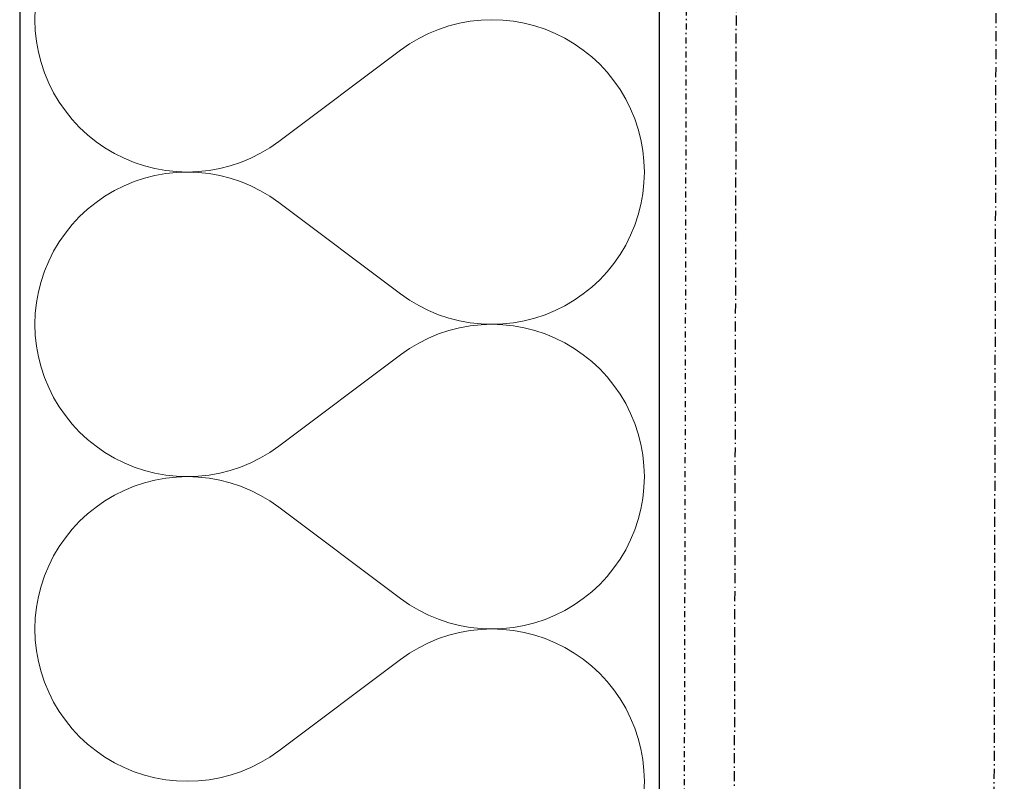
# Model space of a CAD drawing. Header units: millimetres. Extents: x -24674 to 2959, y -2716 to 20653.
# Tile 106 of 161: x -322 to -76, y 3200 to 3390. Entities that reach past the tile are written whole.
import ezdxf

# ---------------------------------------------------------------- set-up
doc = ezdxf.new("R2010")
doc.units = ezdxf.units.MM
doc.header["$MEASUREMENT"] = 0
for name, pattern in [('Wipeout_Contour', [1000, 0, -1000]), ('Čerchovaná M', [4.5, 2.5, -0.85, 0.3, -0.85]), ('Čerchovaná S', [3.5, 1.5, -0.85, 0.3, -0.85])]:
    doc.linetypes.add(name, pattern=pattern)
for name, color, linetype in [('9._POHLED ZÁPADNÍ_1_Nové_Konstrukce - krov', 7, 'Continuous'), ('9._POHLED ZÁPADNÍ_1_Nové_Konstrukce - nosné', 7, 'Continuous'), ('9._POHLED ZÁPADNÍ_1_Nové_Výplně - Povrchové', 7, 'Continuous'), ('9._POHLED ZÁPADNÍ_1_Nové_Výplně – Řezové', 7, 'Continuous'), ('9._POHLED ZÁPADNÍ_1_VÝTAH VAR 1', 7, 'Continuous')]:
    doc.layers.add(name, color=color, linetype=linetype)

# ---------------------------------------------------------------- blocks, each defined once
blk = doc.blocks.new('*X13', base_point=(-27719.5, -6043.99))
at = {"layer": '9._POHLED ZÁPADNÍ_1_Nové_Výplně – Řezové', "color": 21, "linetype": 'Continuous', "lineweight": 20, "true_color": 0xffaaaa}
for p, q in [((-317.79, 3393.19), (-317.88, 3390.48)), ((-317.88, 3390.48), (-317.79, 3387.76)), ((-209.05, 3390.08), (-211.72, 3389.6)), ((-206.34, 3390.38), (-209.05, 3390.08)), ((-203.62, 3390.48), (-206.34, 3390.38)), ((-200.9, 3390.38), (-203.62, 3390.48)), ((-198.2, 3390.09), (-200.9, 3390.38)), ((-195.52, 3389.61), (-198.2, 3390.09)), ((-317.79, 3387.76), (-317.5, 3385.05)), ((-216.94, 3388.06), (-219.45, 3387.02)), ((-214.36, 3388.92), (-216.94, 3388.06)), ((-211.72, 3389.6), (-214.36, 3388.92)), ((-192.88, 3388.94), (-195.52, 3389.61)), ((-190.3, 3388.08), (-192.88, 3388.94)), ((-187.79, 3387.04), (-190.3, 3388.08)), ((-221.88, 3385.8), (-224.22, 3384.41)), ((-219.45, 3387.02), (-221.88, 3385.8)), ((-185.36, 3385.82), (-187.79, 3387.04)), ((-183.02, 3384.44), (-185.36, 3385.82)), ((-317.5, 3385.05), (-317.01, 3382.38)), ((-256.93, 3360), (-226.46, 3382.86)), ((-224.22, 3384.41), (-226.46, 3382.86)), ((-180.78, 3382.89), (-183.02, 3384.44)), ((-178.66, 3381.18), (-180.78, 3382.89)), ((-317.01, 3382.38), (-316.34, 3379.74)), ((-176.67, 3379.33), (-178.66, 3381.18)), ((-316.34, 3379.74), (-315.48, 3377.16)), ((-174.81, 3377.34), (-176.67, 3379.33)), ((-315.48, 3377.16), (-314.44, 3374.64)), ((-173.11, 3375.22), (-174.81, 3377.34)), ((-171.56, 3372.98), (-173.11, 3375.22)), ((-314.44, 3374.64), (-313.22, 3372.21)), ((-170.17, 3370.64), (-171.56, 3372.98)), ((-313.22, 3372.21), (-311.83, 3369.87)), ((-168.95, 3368.21), (-170.17, 3370.64)), ((-311.83, 3369.87), (-310.28, 3367.64)), ((-167.91, 3365.7), (-168.95, 3368.21)), ((-310.28, 3367.64), (-308.57, 3365.52)), ((-308.57, 3365.52), (-306.72, 3363.53)), ((-167.05, 3363.12), (-167.91, 3365.7)), ((-306.72, 3363.53), (-304.73, 3361.68)), ((-166.37, 3360.48), (-167.05, 3363.12)), ((-304.73, 3361.68), (-302.61, 3359.97)), ((-165.89, 3357.8), (-166.37, 3360.48)), ((-302.61, 3359.97), (-300.37, 3358.42)), ((-300.37, 3358.42), (-298.03, 3357.03)), ((-261.5, 3357.06), (-259.16, 3358.45)), ((-259.16, 3358.45), (-256.93, 3360)), ((-298.03, 3357.03), (-295.6, 3355.82)), ((-295.6, 3355.82), (-293.08, 3354.78)), ((-266.45, 3354.79), (-263.93, 3355.84)), ((-263.93, 3355.84), (-261.5, 3357.06)), ((-165.6, 3355.1), (-165.89, 3357.8)), ((-293.08, 3354.78), (-290.5, 3353.92)), ((-290.5, 3353.92), (-287.87, 3353.25)), ((-287.87, 3353.25), (-285.19, 3352.77)), ((-274.34, 3352.77), (-271.66, 3353.26)), ((-271.66, 3353.26), (-269.03, 3353.93)), ((-269.03, 3353.93), (-266.45, 3354.79)), ((-165.5, 3352.38), (-165.6, 3355.1)), ((-290.5, 3350.84), (-293.08, 3349.99)), ((-287.87, 3351.51), (-290.5, 3350.84)), ((-285.19, 3352), (-287.87, 3351.51)), ((-285.19, 3352.77), (-282.48, 3352.48)), ((-282.48, 3352.29), (-285.19, 3352)), ((-282.48, 3352.48), (-279.76, 3352.38)), ((-279.76, 3352.38), (-282.48, 3352.29)), ((-279.76, 3352.38), (-277.05, 3352.48)), ((-277.05, 3352.28), (-279.76, 3352.38)), ((-277.05, 3352.48), (-274.34, 3352.77)), ((-274.34, 3351.99), (-277.05, 3352.28)), ((-271.66, 3351.5), (-274.34, 3351.99)), ((-269.03, 3350.83), (-271.66, 3351.5)), ((-266.45, 3349.97), (-269.03, 3350.83)), ((-165.6, 3349.66), (-165.5, 3352.38)), ((-295.6, 3348.95), (-298.03, 3347.73)), ((-293.08, 3349.99), (-295.6, 3348.95)), ((-263.93, 3348.93), (-266.45, 3349.97)), ((-261.5, 3347.71), (-263.93, 3348.93)), ((-165.89, 3346.96), (-165.6, 3349.66)), ((-300.37, 3346.34), (-302.61, 3344.79)), ((-298.03, 3347.73), (-300.37, 3346.34)), ((-259.16, 3346.32), (-261.5, 3347.71)), ((-256.93, 3344.76), (-259.16, 3346.32)), ((-166.37, 3344.28), (-165.89, 3346.96)), ((-302.61, 3344.79), (-304.73, 3343.08)), ((-256.93, 3344.76), (-226.46, 3321.9)), ((-167.05, 3341.64), (-166.37, 3344.28)), ((-306.72, 3341.23), (-308.57, 3339.24)), ((-304.73, 3343.08), (-306.72, 3341.23)), ((-167.91, 3339.06), (-167.05, 3341.64)), ((-308.57, 3339.24), (-310.28, 3337.12)), ((-168.95, 3336.55), (-167.91, 3339.06)), ((-310.28, 3337.12), (-311.83, 3334.89)), ((-170.17, 3334.12), (-168.95, 3336.55)), ((-311.83, 3334.89), (-313.22, 3332.55)), ((-171.56, 3331.78), (-170.17, 3334.12)), ((-313.22, 3332.55), (-314.44, 3330.12)), ((-173.11, 3329.54), (-171.56, 3331.78)), ((-314.44, 3330.12), (-315.48, 3327.6)), ((-174.81, 3327.43), (-173.11, 3329.54)), ((-315.48, 3327.6), (-316.34, 3325.02)), ((-176.67, 3325.43), (-174.81, 3327.43)), ((-316.34, 3325.02), (-317.01, 3322.39)), ((-180.78, 3321.88), (-178.66, 3323.58)), ((-178.66, 3323.58), (-176.67, 3325.43)), ((-317.01, 3322.39), (-317.5, 3319.71)), ((-226.46, 3321.9), (-224.22, 3320.35)), ((-183.02, 3320.32), (-180.78, 3321.88)), ((-317.5, 3319.71), (-317.79, 3317)), ((-224.22, 3320.35), (-221.88, 3318.96)), ((-221.88, 3318.96), (-219.45, 3317.74)), ((-187.79, 3317.72), (-185.36, 3318.94)), ((-185.36, 3318.94), (-183.02, 3320.32)), ((-317.79, 3317), (-317.88, 3314.29)), ((-219.45, 3317.74), (-216.94, 3316.7)), ((-216.94, 3316.7), (-214.36, 3315.84)), ((-192.88, 3315.82), (-190.3, 3316.68)), ((-190.3, 3316.68), (-187.79, 3317.72)), ((-317.88, 3314.29), (-317.79, 3311.57)), ((-214.36, 3315.84), (-211.72, 3315.16)), ((-211.72, 3315.16), (-209.05, 3314.68)), ((-209.05, 3313.89), (-211.72, 3313.41)), ((-209.05, 3314.68), (-206.34, 3314.38)), ((-206.34, 3314.19), (-209.05, 3313.89)), ((-206.34, 3314.38), (-203.62, 3314.29)), ((-203.62, 3314.29), (-206.34, 3314.19)), ((-203.62, 3314.29), (-200.9, 3314.38)), ((-200.9, 3314.19), (-203.62, 3314.29)), ((-200.9, 3314.38), (-198.2, 3314.67)), ((-198.2, 3313.9), (-200.9, 3314.19)), ((-198.2, 3314.67), (-195.52, 3315.15)), ((-195.52, 3313.42), (-198.2, 3313.9)), ((-195.52, 3315.15), (-192.88, 3315.82)), ((-317.79, 3311.57), (-317.5, 3308.86)), ((-216.94, 3311.87), (-219.45, 3310.83)), ((-214.36, 3312.73), (-216.94, 3311.87)), ((-211.72, 3313.41), (-214.36, 3312.73)), ((-192.88, 3312.75), (-195.52, 3313.42)), ((-190.3, 3311.89), (-192.88, 3312.75)), ((-187.79, 3310.85), (-190.3, 3311.89)), ((-317.5, 3308.86), (-317.01, 3306.18)), ((-221.88, 3309.61), (-224.22, 3308.22)), ((-219.45, 3310.83), (-221.88, 3309.61)), ((-185.36, 3309.63), (-187.79, 3310.85)), ((-183.02, 3308.25), (-185.36, 3309.63)), ((-256.93, 3283.81), (-226.46, 3306.67)), ((-224.22, 3308.22), (-226.46, 3306.67)), ((-180.78, 3306.7), (-183.02, 3308.25)), ((-178.66, 3304.99), (-180.78, 3306.7)), ((-317.01, 3306.18), (-316.34, 3303.55)), ((-176.67, 3303.14), (-178.66, 3304.99)), ((-316.34, 3303.55), (-315.48, 3300.97)), ((-174.81, 3301.15), (-176.67, 3303.14)), ((-315.48, 3300.97), (-314.44, 3298.45)), ((-173.11, 3299.03), (-174.81, 3301.15)), ((-171.56, 3296.79), (-173.11, 3299.03)), ((-314.44, 3298.45), (-313.22, 3296.02)), ((-170.17, 3294.45), (-171.56, 3296.79)), ((-313.22, 3296.02), (-311.83, 3293.68)), ((-168.95, 3292.02), (-170.17, 3294.45)), ((-311.83, 3293.68), (-310.28, 3291.45)), ((-167.91, 3289.51), (-168.95, 3292.02)), ((-310.28, 3291.45), (-308.57, 3289.33)), ((-308.57, 3289.33), (-306.72, 3287.34)), ((-167.05, 3286.93), (-167.91, 3289.51)), ((-306.72, 3287.34), (-304.73, 3285.49)), ((-166.37, 3284.29), (-167.05, 3286.93)), ((-304.73, 3285.49), (-302.61, 3283.78)), ((-165.89, 3281.61), (-166.37, 3284.29)), ((-302.61, 3283.78), (-300.37, 3282.23)), ((-300.37, 3282.23), (-298.03, 3280.84)), ((-261.5, 3280.87), (-259.16, 3282.26)), ((-259.16, 3282.26), (-256.93, 3283.81)), ((-298.03, 3280.84), (-295.6, 3279.63)), ((-295.6, 3279.63), (-293.08, 3278.59)), ((-266.45, 3278.6), (-263.93, 3279.65)), ((-263.93, 3279.65), (-261.5, 3280.87)), ((-165.6, 3278.91), (-165.89, 3281.61)), ((-293.08, 3278.59), (-290.5, 3277.73)), ((-290.5, 3277.73), (-287.87, 3277.06)), ((-287.87, 3277.06), (-285.19, 3276.58)), ((-274.34, 3276.58), (-271.66, 3277.07)), ((-271.66, 3277.07), (-269.03, 3277.74)), ((-269.03, 3277.74), (-266.45, 3278.6)), ((-165.5, 3276.19), (-165.6, 3278.91)), ((-290.5, 3274.65), (-293.08, 3273.8)), ((-287.87, 3275.32), (-290.5, 3274.65)), ((-285.19, 3275.81), (-287.87, 3275.32)), ((-285.19, 3276.58), (-282.48, 3276.29)), ((-282.48, 3276.1), (-285.19, 3275.81)), ((-282.48, 3276.29), (-279.76, 3276.19)), ((-279.76, 3276.19), (-282.48, 3276.1)), ((-279.76, 3276.19), (-277.05, 3276.29)), ((-277.05, 3276.09), (-279.76, 3276.19)), ((-277.05, 3276.29), (-274.34, 3276.58)), ((-274.34, 3275.8), (-277.05, 3276.09)), ((-271.66, 3275.31), (-274.34, 3275.8)), ((-269.03, 3274.64), (-271.66, 3275.31)), ((-266.45, 3273.78), (-269.03, 3274.64)), ((-165.6, 3273.47), (-165.5, 3276.19)), ((-295.6, 3272.76), (-298.03, 3271.54)), ((-293.08, 3273.8), (-295.6, 3272.76)), ((-263.93, 3272.73), (-266.45, 3273.78)), ((-261.5, 3271.52), (-263.93, 3272.73)), ((-165.89, 3270.77), (-165.6, 3273.47)), ((-300.37, 3270.15), (-302.61, 3268.6)), ((-298.03, 3271.54), (-300.37, 3270.15)), ((-259.16, 3270.12), (-261.5, 3271.52)), ((-256.93, 3268.57), (-259.16, 3270.12)), ((-166.37, 3268.09), (-165.89, 3270.77)), ((-304.73, 3266.89), (-306.72, 3265.04)), ((-302.61, 3268.6), (-304.73, 3266.89)), ((-256.93, 3268.57), (-226.46, 3245.71)), ((-167.05, 3265.45), (-166.37, 3268.09)), ((-306.72, 3265.04), (-308.57, 3263.05)), ((-167.91, 3262.87), (-167.05, 3265.45)), ((-308.57, 3263.05), (-310.28, 3260.93)), ((-168.95, 3260.36), (-167.91, 3262.87)), ((-310.28, 3260.93), (-311.83, 3258.7)), ((-170.17, 3257.93), (-168.95, 3260.36)), ((-311.83, 3258.7), (-313.22, 3256.36)), ((-171.56, 3255.59), (-170.17, 3257.93)), ((-313.22, 3256.36), (-314.44, 3253.93)), ((-173.11, 3253.35), (-171.56, 3255.59)), ((-314.44, 3253.93), (-315.48, 3251.41)), ((-174.81, 3251.24), (-173.11, 3253.35)), ((-315.48, 3251.41), (-316.34, 3248.83)), ((-176.67, 3249.24), (-174.81, 3251.24)), ((-316.34, 3248.83), (-317.01, 3246.2)), ((-180.78, 3245.69), (-178.66, 3247.39)), ((-178.66, 3247.39), (-176.67, 3249.24)), ((-317.01, 3246.2), (-317.5, 3243.52)), ((-226.46, 3245.71), (-224.22, 3244.16)), ((-183.02, 3244.13), (-180.78, 3245.69)), ((-317.5, 3243.52), (-317.79, 3240.81)), ((-224.22, 3244.16), (-221.88, 3242.77)), ((-221.88, 3242.77), (-219.45, 3241.55)), ((-187.79, 3241.53), (-185.36, 3242.75)), ((-185.36, 3242.75), (-183.02, 3244.13)), ((-317.79, 3240.81), (-317.88, 3238.1)), ((-219.45, 3241.55), (-216.94, 3240.51)), ((-216.94, 3240.51), (-214.36, 3239.65)), ((-192.88, 3239.63), (-190.3, 3240.49)), ((-190.3, 3240.49), (-187.79, 3241.53)), ((-317.88, 3238.1), (-317.79, 3235.38)), ((-214.36, 3239.65), (-211.72, 3238.97)), ((-211.72, 3238.97), (-209.05, 3238.49)), ((-209.05, 3237.7), (-211.72, 3237.22)), ((-209.05, 3238.49), (-206.34, 3238.19)), ((-206.34, 3238), (-209.05, 3237.7)), ((-206.34, 3238.19), (-203.62, 3238.1)), ((-203.62, 3238.1), (-206.34, 3238)), ((-203.62, 3238.1), (-200.9, 3238.19)), ((-200.9, 3238), (-203.62, 3238.1)), ((-200.9, 3238.19), (-198.2, 3238.48)), ((-198.2, 3237.71), (-200.9, 3238)), ((-198.2, 3238.48), (-195.52, 3238.96)), ((-195.52, 3237.23), (-198.2, 3237.71)), ((-195.52, 3238.96), (-192.88, 3239.63)), ((-317.79, 3235.38), (-317.5, 3232.67)), ((-216.94, 3235.68), (-219.45, 3234.64)), ((-214.36, 3236.54), (-216.94, 3235.68)), ((-211.72, 3237.22), (-214.36, 3236.54)), ((-192.88, 3236.56), (-195.52, 3237.23)), ((-190.3, 3235.7), (-192.88, 3236.56)), ((-187.79, 3234.66), (-190.3, 3235.7)), ((-317.5, 3232.67), (-317.01, 3229.99)), ((-221.88, 3233.42), (-224.22, 3232.03)), ((-219.45, 3234.64), (-221.88, 3233.42)), ((-185.36, 3233.44), (-187.79, 3234.66)), ((-183.02, 3232.06), (-185.36, 3233.44)), ((-317.01, 3229.99), (-316.34, 3227.36)), ((-256.93, 3207.62), (-226.46, 3230.48)), ((-224.22, 3232.03), (-226.46, 3230.48)), ((-180.78, 3230.51), (-183.02, 3232.06)), ((-178.66, 3228.8), (-180.78, 3230.51)), ((-176.67, 3226.95), (-178.66, 3228.8)), ((-316.34, 3227.36), (-315.48, 3224.78)), ((-174.81, 3224.96), (-176.67, 3226.95)), ((-315.48, 3224.78), (-314.44, 3222.26)), ((-173.11, 3222.84), (-174.81, 3224.96)), ((-171.56, 3220.6), (-173.11, 3222.84)), ((-314.44, 3222.26), (-313.22, 3219.83)), ((-170.17, 3218.26), (-171.56, 3220.6)), ((-313.22, 3219.83), (-311.83, 3217.49)), ((-168.95, 3215.83), (-170.17, 3218.26)), ((-311.83, 3217.49), (-310.28, 3215.26)), ((-310.28, 3215.26), (-308.57, 3213.14)), ((-167.91, 3213.32), (-168.95, 3215.83)), ((-308.57, 3213.14), (-306.72, 3211.15)), ((-167.05, 3210.74), (-167.91, 3213.32)), ((-306.72, 3211.15), (-304.73, 3209.3)), ((-166.37, 3208.1), (-167.05, 3210.74)), ((-304.73, 3209.3), (-302.61, 3207.59)), ((-165.89, 3205.42), (-166.37, 3208.1)), ((-302.61, 3207.59), (-300.37, 3206.04)), ((-300.37, 3206.04), (-298.03, 3204.65)), ((-261.5, 3204.68), (-259.16, 3206.07)), ((-259.16, 3206.07), (-256.93, 3207.62)), ((-165.6, 3202.72), (-165.89, 3205.42)), ((-298.03, 3204.65), (-295.6, 3203.44)), ((-295.6, 3203.44), (-293.08, 3202.4)), ((-266.45, 3202.41), (-263.93, 3203.46)), ((-263.93, 3203.46), (-261.5, 3204.68)), ((-293.08, 3202.4), (-290.5, 3201.54)), ((-290.5, 3201.54), (-287.87, 3200.87)), ((-287.87, 3200.87), (-285.19, 3200.38)), ((-274.34, 3200.39), (-271.66, 3200.88)), ((-271.66, 3200.88), (-269.03, 3201.55)), ((-269.03, 3201.55), (-266.45, 3202.41)), ((-165.5, 3200), (-165.6, 3202.72)), ((-285.19, 3200.38), (-282.48, 3200.1)), ((-282.48, 3200.1), (-279.76, 3200)), ((-279.76, 3200), (-277.05, 3200.1)), ((-277.05, 3200.1), (-274.34, 3200.39)), ((-165.6, 3197.28), (-165.5, 3200))]:
    blk.add_line(p, q, dxfattribs=at)
blk = doc.blocks.new('*X24', base_point=(-27719.5, -6043.99))
at = {"layer": '9._POHLED ZÁPADNÍ_1_Nové_Výplně – Řezové', "color": 21, "linetype": 'Continuous', "lineweight": 20, "true_color": 0xffaaaa}
for p, q in [((-317.79, 3393.19), (-317.88, 3390.48)), ((-317.88, 3390.48), (-317.79, 3387.76)), ((-209.05, 3390.08), (-211.72, 3389.6)), ((-206.34, 3390.38), (-209.05, 3390.08)), ((-203.62, 3390.48), (-206.34, 3390.38)), ((-200.9, 3390.38), (-203.62, 3390.48)), ((-198.2, 3390.09), (-200.9, 3390.38)), ((-195.52, 3389.61), (-198.2, 3390.09)), ((-317.79, 3387.76), (-317.5, 3385.05)), ((-216.94, 3388.06), (-219.45, 3387.02)), ((-214.36, 3388.92), (-216.94, 3388.06)), ((-211.72, 3389.6), (-214.36, 3388.92)), ((-192.88, 3388.94), (-195.52, 3389.61)), ((-190.3, 3388.08), (-192.88, 3388.94)), ((-187.79, 3387.04), (-190.3, 3388.08)), ((-221.88, 3385.8), (-224.22, 3384.41)), ((-219.45, 3387.02), (-221.88, 3385.8)), ((-185.36, 3385.82), (-187.79, 3387.04)), ((-183.02, 3384.44), (-185.36, 3385.82)), ((-317.5, 3385.05), (-317.01, 3382.38)), ((-256.93, 3360), (-226.46, 3382.86)), ((-224.22, 3384.41), (-226.46, 3382.86)), ((-180.78, 3382.89), (-183.02, 3384.44)), ((-178.66, 3381.18), (-180.78, 3382.89)), ((-317.01, 3382.38), (-316.34, 3379.74)), ((-176.67, 3379.33), (-178.66, 3381.18)), ((-316.34, 3379.74), (-315.48, 3377.16)), ((-174.81, 3377.34), (-176.67, 3379.33)), ((-315.48, 3377.16), (-314.44, 3374.64)), ((-173.11, 3375.22), (-174.81, 3377.34)), ((-171.56, 3372.98), (-173.11, 3375.22)), ((-314.44, 3374.64), (-313.22, 3372.21)), ((-170.17, 3370.64), (-171.56, 3372.98)), ((-313.22, 3372.21), (-311.83, 3369.87)), ((-168.95, 3368.21), (-170.17, 3370.64)), ((-311.83, 3369.87), (-310.28, 3367.64)), ((-167.91, 3365.7), (-168.95, 3368.21)), ((-310.28, 3367.64), (-308.57, 3365.52)), ((-308.57, 3365.52), (-306.72, 3363.53)), ((-167.05, 3363.12), (-167.91, 3365.7)), ((-306.72, 3363.53), (-304.73, 3361.68)), ((-166.37, 3360.48), (-167.05, 3363.12)), ((-304.73, 3361.68), (-302.61, 3359.97)), ((-165.89, 3357.8), (-166.37, 3360.48)), ((-302.61, 3359.97), (-300.37, 3358.42)), ((-300.37, 3358.42), (-298.03, 3357.03)), ((-261.5, 3357.06), (-259.16, 3358.45)), ((-259.16, 3358.45), (-256.93, 3360)), ((-298.03, 3357.03), (-295.6, 3355.82)), ((-295.6, 3355.82), (-293.08, 3354.78)), ((-266.45, 3354.79), (-263.93, 3355.84)), ((-263.93, 3355.84), (-261.5, 3357.06)), ((-165.6, 3355.1), (-165.89, 3357.8)), ((-293.08, 3354.78), (-290.5, 3353.92)), ((-290.5, 3353.92), (-287.87, 3353.25)), ((-287.87, 3353.25), (-285.19, 3352.77)), ((-274.34, 3352.77), (-271.66, 3353.26)), ((-271.66, 3353.26), (-269.03, 3353.93)), ((-269.03, 3353.93), (-266.45, 3354.79)), ((-165.5, 3352.38), (-165.6, 3355.1)), ((-290.5, 3350.84), (-293.08, 3349.99)), ((-287.87, 3351.51), (-290.5, 3350.84)), ((-285.19, 3352), (-287.87, 3351.51)), ((-285.19, 3352.77), (-282.48, 3352.48)), ((-282.48, 3352.29), (-285.19, 3352)), ((-282.48, 3352.48), (-279.76, 3352.38)), ((-279.76, 3352.38), (-282.48, 3352.29)), ((-279.76, 3352.38), (-277.05, 3352.48)), ((-277.05, 3352.28), (-279.76, 3352.38)), ((-277.05, 3352.48), (-274.34, 3352.77)), ((-274.34, 3351.99), (-277.05, 3352.28)), ((-271.66, 3351.5), (-274.34, 3351.99)), ((-269.03, 3350.83), (-271.66, 3351.5)), ((-266.45, 3349.97), (-269.03, 3350.83)), ((-165.6, 3349.66), (-165.5, 3352.38)), ((-295.6, 3348.95), (-298.03, 3347.73)), ((-293.08, 3349.99), (-295.6, 3348.95)), ((-263.93, 3348.93), (-266.45, 3349.97)), ((-261.5, 3347.71), (-263.93, 3348.93)), ((-165.89, 3346.96), (-165.6, 3349.66)), ((-300.37, 3346.34), (-302.61, 3344.79)), ((-298.03, 3347.73), (-300.37, 3346.34)), ((-259.16, 3346.32), (-261.5, 3347.71)), ((-256.93, 3344.76), (-259.16, 3346.32)), ((-166.37, 3344.28), (-165.89, 3346.96)), ((-302.61, 3344.79), (-304.73, 3343.08)), ((-256.93, 3344.76), (-226.46, 3321.9)), ((-167.05, 3341.64), (-166.37, 3344.28)), ((-306.72, 3341.23), (-308.57, 3339.24)), ((-304.73, 3343.08), (-306.72, 3341.23)), ((-167.91, 3339.06), (-167.05, 3341.64)), ((-308.57, 3339.24), (-310.28, 3337.12)), ((-168.95, 3336.55), (-167.91, 3339.06)), ((-310.28, 3337.12), (-311.83, 3334.89)), ((-170.17, 3334.12), (-168.95, 3336.55)), ((-311.83, 3334.89), (-313.22, 3332.55)), ((-171.56, 3331.78), (-170.17, 3334.12)), ((-313.22, 3332.55), (-314.44, 3330.12)), ((-173.11, 3329.54), (-171.56, 3331.78)), ((-314.44, 3330.12), (-315.48, 3327.6)), ((-174.81, 3327.43), (-173.11, 3329.54)), ((-315.48, 3327.6), (-316.34, 3325.02)), ((-176.67, 3325.43), (-174.81, 3327.43)), ((-316.34, 3325.02), (-317.01, 3322.39)), ((-180.78, 3321.88), (-178.66, 3323.58)), ((-178.66, 3323.58), (-176.67, 3325.43)), ((-317.01, 3322.39), (-317.5, 3319.71)), ((-226.46, 3321.9), (-224.22, 3320.35)), ((-183.02, 3320.32), (-180.78, 3321.88)), ((-317.5, 3319.71), (-317.79, 3317)), ((-224.22, 3320.35), (-221.88, 3318.96)), ((-221.88, 3318.96), (-219.45, 3317.74)), ((-187.79, 3317.72), (-185.36, 3318.94)), ((-185.36, 3318.94), (-183.02, 3320.32)), ((-317.79, 3317), (-317.88, 3314.29)), ((-219.45, 3317.74), (-216.94, 3316.7)), ((-216.94, 3316.7), (-214.36, 3315.84)), ((-192.88, 3315.82), (-190.3, 3316.68)), ((-190.3, 3316.68), (-187.79, 3317.72)), ((-317.88, 3314.29), (-317.79, 3311.57)), ((-214.36, 3315.84), (-211.72, 3315.16)), ((-211.72, 3315.16), (-209.05, 3314.68)), ((-209.05, 3313.89), (-211.72, 3313.41)), ((-209.05, 3314.68), (-206.34, 3314.38)), ((-206.34, 3314.19), (-209.05, 3313.89)), ((-206.34, 3314.38), (-203.62, 3314.29)), ((-203.62, 3314.29), (-206.34, 3314.19)), ((-203.62, 3314.29), (-200.9, 3314.38)), ((-200.9, 3314.19), (-203.62, 3314.29)), ((-200.9, 3314.38), (-198.2, 3314.67)), ((-198.2, 3313.9), (-200.9, 3314.19)), ((-198.2, 3314.67), (-195.52, 3315.15)), ((-195.52, 3313.42), (-198.2, 3313.9)), ((-195.52, 3315.15), (-192.88, 3315.82)), ((-317.79, 3311.57), (-317.5, 3308.86)), ((-216.94, 3311.87), (-219.45, 3310.83)), ((-214.36, 3312.73), (-216.94, 3311.87)), ((-211.72, 3313.41), (-214.36, 3312.73)), ((-192.88, 3312.75), (-195.52, 3313.42)), ((-190.3, 3311.89), (-192.88, 3312.75)), ((-187.79, 3310.85), (-190.3, 3311.89)), ((-317.5, 3308.86), (-317.01, 3306.18)), ((-221.88, 3309.61), (-224.22, 3308.22)), ((-219.45, 3310.83), (-221.88, 3309.61)), ((-185.36, 3309.63), (-187.79, 3310.85)), ((-183.02, 3308.25), (-185.36, 3309.63)), ((-256.93, 3283.81), (-226.46, 3306.67)), ((-224.22, 3308.22), (-226.46, 3306.67)), ((-180.78, 3306.7), (-183.02, 3308.25)), ((-178.66, 3304.99), (-180.78, 3306.7)), ((-317.01, 3306.18), (-316.34, 3303.55)), ((-176.67, 3303.14), (-178.66, 3304.99)), ((-316.34, 3303.55), (-315.48, 3300.97)), ((-174.81, 3301.15), (-176.67, 3303.14)), ((-315.48, 3300.97), (-314.44, 3298.45)), ((-173.11, 3299.03), (-174.81, 3301.15)), ((-171.56, 3296.79), (-173.11, 3299.03)), ((-314.44, 3298.45), (-313.22, 3296.02)), ((-170.17, 3294.45), (-171.56, 3296.79)), ((-313.22, 3296.02), (-311.83, 3293.68)), ((-168.95, 3292.02), (-170.17, 3294.45)), ((-311.83, 3293.68), (-310.28, 3291.45)), ((-167.91, 3289.51), (-168.95, 3292.02)), ((-310.28, 3291.45), (-308.57, 3289.33)), ((-308.57, 3289.33), (-306.72, 3287.34)), ((-167.05, 3286.93), (-167.91, 3289.51)), ((-306.72, 3287.34), (-304.73, 3285.49)), ((-166.37, 3284.29), (-167.05, 3286.93)), ((-304.73, 3285.49), (-302.61, 3283.78)), ((-165.89, 3281.61), (-166.37, 3284.29)), ((-302.61, 3283.78), (-300.37, 3282.23)), ((-300.37, 3282.23), (-298.03, 3280.84)), ((-261.5, 3280.87), (-259.16, 3282.26)), ((-259.16, 3282.26), (-256.93, 3283.81)), ((-298.03, 3280.84), (-295.6, 3279.63)), ((-295.6, 3279.63), (-293.08, 3278.59)), ((-266.45, 3278.6), (-263.93, 3279.65)), ((-263.93, 3279.65), (-261.5, 3280.87)), ((-165.6, 3278.91), (-165.89, 3281.61)), ((-293.08, 3278.59), (-290.5, 3277.73)), ((-290.5, 3277.73), (-287.87, 3277.06)), ((-287.87, 3277.06), (-285.19, 3276.58)), ((-274.34, 3276.58), (-271.66, 3277.07)), ((-271.66, 3277.07), (-269.03, 3277.74)), ((-269.03, 3277.74), (-266.45, 3278.6)), ((-165.5, 3276.19), (-165.6, 3278.91)), ((-290.5, 3274.65), (-293.08, 3273.8)), ((-287.87, 3275.32), (-290.5, 3274.65)), ((-285.19, 3275.81), (-287.87, 3275.32)), ((-285.19, 3276.58), (-282.48, 3276.29)), ((-282.48, 3276.1), (-285.19, 3275.81)), ((-282.48, 3276.29), (-279.76, 3276.19)), ((-279.76, 3276.19), (-282.48, 3276.1)), ((-279.76, 3276.19), (-277.05, 3276.29)), ((-277.05, 3276.09), (-279.76, 3276.19)), ((-277.05, 3276.29), (-274.34, 3276.58)), ((-274.34, 3275.8), (-277.05, 3276.09)), ((-271.66, 3275.31), (-274.34, 3275.8)), ((-269.03, 3274.64), (-271.66, 3275.31)), ((-266.45, 3273.78), (-269.03, 3274.64)), ((-165.6, 3273.47), (-165.5, 3276.19)), ((-295.6, 3272.76), (-298.03, 3271.54)), ((-293.08, 3273.8), (-295.6, 3272.76)), ((-263.93, 3272.73), (-266.45, 3273.78)), ((-261.5, 3271.52), (-263.93, 3272.73)), ((-165.89, 3270.77), (-165.6, 3273.47)), ((-300.37, 3270.15), (-302.61, 3268.6)), ((-298.03, 3271.54), (-300.37, 3270.15)), ((-259.16, 3270.12), (-261.5, 3271.52)), ((-256.93, 3268.57), (-259.16, 3270.12)), ((-166.37, 3268.09), (-165.89, 3270.77)), ((-304.73, 3266.89), (-306.72, 3265.04)), ((-302.61, 3268.6), (-304.73, 3266.89)), ((-256.93, 3268.57), (-226.46, 3245.71)), ((-167.05, 3265.45), (-166.37, 3268.09)), ((-306.72, 3265.04), (-308.57, 3263.05)), ((-167.91, 3262.87), (-167.05, 3265.45)), ((-308.57, 3263.05), (-310.28, 3260.93)), ((-168.95, 3260.36), (-167.91, 3262.87)), ((-310.28, 3260.93), (-311.83, 3258.7)), ((-170.17, 3257.93), (-168.95, 3260.36)), ((-311.83, 3258.7), (-313.22, 3256.36)), ((-171.56, 3255.59), (-170.17, 3257.93)), ((-313.22, 3256.36), (-314.44, 3253.93)), ((-173.11, 3253.35), (-171.56, 3255.59)), ((-314.44, 3253.93), (-315.48, 3251.41)), ((-174.81, 3251.24), (-173.11, 3253.35)), ((-315.48, 3251.41), (-316.34, 3248.83)), ((-176.67, 3249.24), (-174.81, 3251.24)), ((-316.34, 3248.83), (-317.01, 3246.2)), ((-180.78, 3245.69), (-178.66, 3247.39)), ((-178.66, 3247.39), (-176.67, 3249.24)), ((-317.01, 3246.2), (-317.5, 3243.52)), ((-226.46, 3245.71), (-224.22, 3244.16)), ((-183.02, 3244.13), (-180.78, 3245.69)), ((-317.5, 3243.52), (-317.79, 3240.81)), ((-224.22, 3244.16), (-221.88, 3242.77)), ((-221.88, 3242.77), (-219.45, 3241.55)), ((-187.79, 3241.53), (-185.36, 3242.75)), ((-185.36, 3242.75), (-183.02, 3244.13)), ((-317.79, 3240.81), (-317.88, 3238.1)), ((-219.45, 3241.55), (-216.94, 3240.51)), ((-216.94, 3240.51), (-214.36, 3239.65)), ((-192.88, 3239.63), (-190.3, 3240.49)), ((-190.3, 3240.49), (-187.79, 3241.53)), ((-317.88, 3238.1), (-317.79, 3235.38)), ((-214.36, 3239.65), (-211.72, 3238.97)), ((-211.72, 3238.97), (-209.05, 3238.49)), ((-209.05, 3237.7), (-211.72, 3237.22)), ((-209.05, 3238.49), (-206.34, 3238.19)), ((-206.34, 3238), (-209.05, 3237.7)), ((-206.34, 3238.19), (-203.62, 3238.1)), ((-203.62, 3238.1), (-206.34, 3238)), ((-203.62, 3238.1), (-200.9, 3238.19)), ((-200.9, 3238), (-203.62, 3238.1)), ((-200.9, 3238.19), (-198.2, 3238.48)), ((-198.2, 3237.71), (-200.9, 3238)), ((-198.2, 3238.48), (-195.52, 3238.96)), ((-195.52, 3237.23), (-198.2, 3237.71)), ((-195.52, 3238.96), (-192.88, 3239.63)), ((-317.79, 3235.38), (-317.5, 3232.67)), ((-216.94, 3235.68), (-219.45, 3234.64)), ((-214.36, 3236.54), (-216.94, 3235.68)), ((-211.72, 3237.22), (-214.36, 3236.54)), ((-192.88, 3236.56), (-195.52, 3237.23)), ((-190.3, 3235.7), (-192.88, 3236.56)), ((-187.79, 3234.66), (-190.3, 3235.7)), ((-317.5, 3232.67), (-317.01, 3229.99)), ((-221.88, 3233.42), (-224.22, 3232.03)), ((-219.45, 3234.64), (-221.88, 3233.42)), ((-185.36, 3233.44), (-187.79, 3234.66)), ((-183.02, 3232.06), (-185.36, 3233.44)), ((-317.01, 3229.99), (-316.34, 3227.36)), ((-256.93, 3207.62), (-226.46, 3230.48)), ((-224.22, 3232.03), (-226.46, 3230.48)), ((-180.78, 3230.51), (-183.02, 3232.06)), ((-178.66, 3228.8), (-180.78, 3230.51)), ((-176.67, 3226.95), (-178.66, 3228.8)), ((-316.34, 3227.36), (-315.48, 3224.78)), ((-174.81, 3224.96), (-176.67, 3226.95)), ((-315.48, 3224.78), (-314.44, 3222.26)), ((-173.11, 3222.84), (-174.81, 3224.96)), ((-171.56, 3220.6), (-173.11, 3222.84)), ((-314.44, 3222.26), (-313.22, 3219.83)), ((-170.17, 3218.26), (-171.56, 3220.6)), ((-313.22, 3219.83), (-311.83, 3217.49)), ((-168.95, 3215.83), (-170.17, 3218.26)), ((-311.83, 3217.49), (-310.28, 3215.26)), ((-310.28, 3215.26), (-308.57, 3213.14)), ((-167.91, 3213.32), (-168.95, 3215.83)), ((-308.57, 3213.14), (-306.72, 3211.15)), ((-167.05, 3210.74), (-167.91, 3213.32)), ((-306.72, 3211.15), (-304.73, 3209.3)), ((-166.37, 3208.1), (-167.05, 3210.74)), ((-304.73, 3209.3), (-302.61, 3207.59)), ((-165.89, 3205.42), (-166.37, 3208.1)), ((-302.61, 3207.59), (-300.37, 3206.04)), ((-300.37, 3206.04), (-298.03, 3204.65)), ((-261.5, 3204.68), (-259.16, 3206.07)), ((-259.16, 3206.07), (-256.93, 3207.62)), ((-165.6, 3202.72), (-165.89, 3205.42)), ((-298.03, 3204.65), (-295.6, 3203.44)), ((-295.6, 3203.44), (-293.08, 3202.4)), ((-266.45, 3202.41), (-263.93, 3203.46)), ((-263.93, 3203.46), (-261.5, 3204.68)), ((-293.08, 3202.4), (-290.5, 3201.54)), ((-290.5, 3201.54), (-287.87, 3200.87)), ((-287.87, 3200.87), (-285.19, 3200.38)), ((-274.34, 3200.39), (-271.66, 3200.88)), ((-271.66, 3200.88), (-269.03, 3201.55)), ((-269.03, 3201.55), (-266.45, 3202.41)), ((-165.5, 3200), (-165.6, 3202.72)), ((-285.19, 3200.38), (-282.48, 3200.1)), ((-282.48, 3200.1), (-279.76, 3200)), ((-279.76, 3200), (-277.05, 3200.1)), ((-277.05, 3200.1), (-274.34, 3200.39)), ((-165.6, 3197.28), (-165.5, 3200))]:
    blk.add_line(p, q, dxfattribs=at)

msp = doc.modelspace()

# ---------------------------------------------------------------- linework, layer by layer
at = {"layer": '9._POHLED ZÁPADNÍ_1_Nové_Konstrukce - krov', "color": 1, "linetype": 'Čerchovaná M', "lineweight": 25}
for p, q in [((-147.2, 1400.03), (-140.46, 4257.41)), ((-82.76, 1184.64), (-75.51, 4257.25))]:
    msp.add_line(p, q, dxfattribs=at)

# ---------------------------------------------------------------- wipeouts: each hides what was drawn before it
at = {"color": 254, "linetype": 'Wipeout_Contour', "lineweight": 0, "ltscale": 36793.983046}
msp.add_wipeout([(-161.69, 351.47), (-161.69, 17956.84), (-321.69, 17969.56), (-321.69, 351.48)], dxfattribs=at).dxf.layer = '9._POHLED ZÁPADNÍ_1_Nové_Výplně - Povrchové'

# ---------------------------------------------------------------- next in the draw order: linework, layer by layer
at = {"layer": '9._POHLED ZÁPADNÍ_1_Nové_Konstrukce - nosné', "color": 1, "linetype": 'Continuous', "lineweight": 25, "flags": 128}
for points in [[(-161.69, 351.47), (-161.69, 18117.35)], [(-321.69, 17969.56), (-321.69, 351.48)]]:
    msp.add_lwpolyline(points, dxfattribs=at)

# ---------------------------------------------------------------- next in the draw order: wipeouts: each hides what was drawn before it
at = {"color": 254, "linetype": 'Wipeout_Contour', "lineweight": 0, "ltscale": 8778.600966}
msp.add_wipeout([(-321.69, 351.48), (-161.69, 351.47), (-161.69, 3949.14), (-321.69, 3949.14)], dxfattribs=at).dxf.layer = '9._POHLED ZÁPADNÍ_1_Nové_Výplně – Řezové'

# ---------------------------------------------------------------- next in the draw order: linework, layer by layer
at = {"layer": '9._POHLED ZÁPADNÍ_1_Nové_Konstrukce - nosné', "color": 1, "linetype": 'Continuous', "lineweight": 25, "flags": 128}
for points in [[(-161.69, 351.47), (-161.69, 18117.35)], [(-321.69, 17969.56), (-321.69, 351.48)]]:
    msp.add_lwpolyline(points, dxfattribs=at)

# ---------------------------------------------------------------- next in the draw order: block references
at = {"layer": '9._POHLED ZÁPADNÍ_1_VÝTAH VAR 1', "color": 9, "linetype": 'Continuous', "lineweight": 13}
msp.add_blockref('*X13', (-27719.5, -6043.99), dxfattribs=at)

# ---------------------------------------------------------------- next in the draw order: wipeouts: each hides what was drawn before it
at = {"color": 254, "linetype": 'Wipeout_Contour', "lineweight": 0, "ltscale": 8775.620918}
msp.add_wipeout([(-321.69, 351.47), (-161.69, 351.47), (-161.69, 3947.65), (-321.69, 3947.65)], dxfattribs=at).dxf.layer = '9._POHLED ZÁPADNÍ_1_Nové_Výplně – Řezové'

# ---------------------------------------------------------------- next in the draw order: linework, layer by layer
at = {"layer": '9._POHLED ZÁPADNÍ_1_Nové_Konstrukce - krov', "color": 1, "linetype": 'Čerchovaná S', "lineweight": 25}
msp.add_line((-161.55, 616.04), (-152.96, 4257.44), dxfattribs=at)
at = {"layer": '9._POHLED ZÁPADNÍ_1_Nové_Konstrukce - nosné', "color": 1, "linetype": 'Continuous', "lineweight": 25, "flags": 128}
for points in [[(-321.69, 3947.65), (-321.69, 351.47)], [(-161.69, 351.47), (-161.69, 3947.65)]]:
    msp.add_lwpolyline(points, dxfattribs=at)

# ---------------------------------------------------------------- next in the draw order: block references
at = {"layer": '9._POHLED ZÁPADNÍ_1_VÝTAH VAR 1', "color": 9, "linetype": 'Continuous', "lineweight": 13}
msp.add_blockref('*X24', (-27719.5, -6043.99), dxfattribs=at)

doc.saveas('drawing.dxf')
